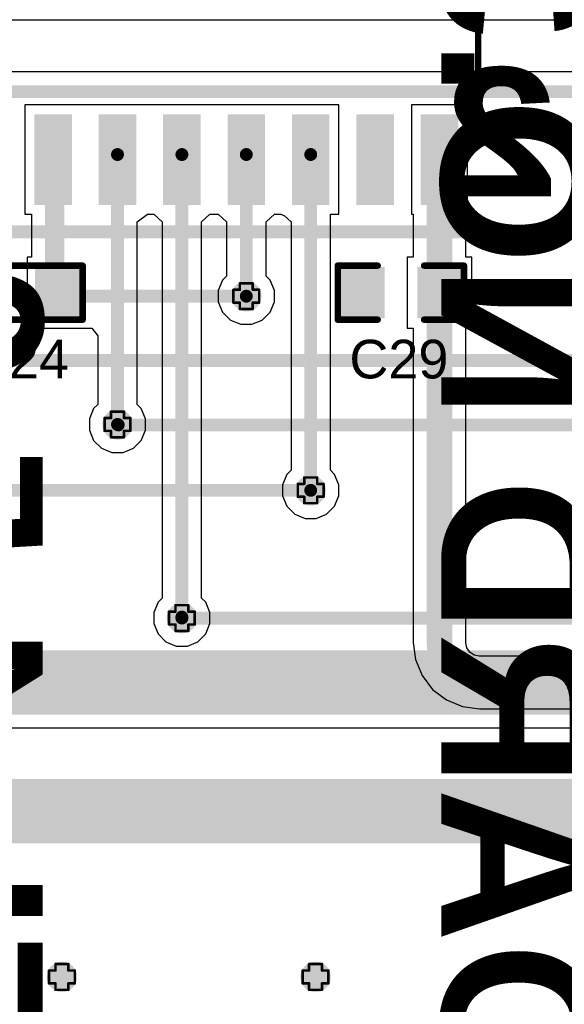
# Model space of a CAD drawing. Header units: inches. Extents: x -0.1 to 10.2, y 0 to 6.5.
# Tile 43 of 95: x 2.7 to 3.1, y 2.1 to 2.8. Entities that reach past the tile are written whole.
import ezdxf

# ---------------------------------------------------------------- set-up
doc = ezdxf.new("R2010")
doc.units = ezdxf.units.IN
doc.header["$MEASUREMENT"] = 0
for name, color, linetype in [('Bottom Layer', 5, 'Continuous'), ('Bottom Overlay', 54, 'Continuous'), ('Drill Drawing', 1, 'Continuous'), ('Top Layer', 1, 'Continuous'), ('Top Overlay', 2, 'Continuous'), ('Top Paste', 8, 'Continuous'), ('Top Solder', 216, 'Continuous'), ('Via Holes', 16, 'Continuous')]:
    doc.layers.add(name, color=color, linetype=linetype)
doc.styles.add('Arial', font='txt', dxfattribs={"height": 0.2})
doc.styles.add('Arial Black_Bold', font='txt', dxfattribs={"height": 0.2})
doc.styles.add('Arial_Bold', font='txt', dxfattribs={"height": 0.2})

# ---------------------------------------------------------------- blocks, each defined once
blk = doc.blocks.new('SOIC_16_300____11')
at = {"layer": 'Top Layer'}
for points in [[(-0.22441, 0.18681), (-0.15945, 0.18681), (-0.15945, 0.16319), (-0.22441, 0.16319)], [(0.15945, 0.18681), (0.22441, 0.18681), (0.22441, 0.16319), (0.15945, 0.16319)], [(-0.22441, 0.13681), (-0.15945, 0.13681), (-0.15945, 0.11319), (-0.22441, 0.11319)], [(0.15945, 0.13681), (0.22441, 0.13681), (0.22441, 0.11319), (0.15945, 0.11319)], [(-0.22441, 0.08681), (-0.15945, 0.08681), (-0.15945, 0.06319), (-0.22441, 0.06319)], [(0.15945, 0.08681), (0.22441, 0.08681), (0.22441, 0.06319), (0.15945, 0.06319)], [(-0.22441, 0.03681), (-0.15945, 0.03681), (-0.15945, 0.01319), (-0.22441, 0.01319)], [(0.15945, 0.03681), (0.22441, 0.03681), (0.22441, 0.01319), (0.15945, 0.01319)], [(-0.22441, -0.01319), (-0.15945, -0.01319), (-0.15945, -0.03681), (-0.22441, -0.03681)], [(0.15945, -0.01319), (0.22441, -0.01319), (0.22441, -0.03681), (0.15945, -0.03681)], [(-0.22441, -0.06319), (-0.15945, -0.06319), (-0.15945, -0.08681), (-0.22441, -0.08681)], [(0.15945, -0.06319), (0.22441, -0.06319), (0.22441, -0.08681), (0.15945, -0.08681)], [(-0.22441, -0.11319), (-0.15945, -0.11319), (-0.15945, -0.13681), (-0.22441, -0.13681)], [(0.15945, -0.11319), (0.22441, -0.11319), (0.22441, -0.13681), (0.15945, -0.13681)], [(-0.22441, -0.16319), (-0.15945, -0.16319), (-0.15945, -0.18681), (-0.22441, -0.18681)], [(0.15945, -0.16319), (0.22441, -0.16319), (0.22441, -0.18681), (0.15945, -0.18681)]]:
    blk.add_hatch(color=1, dxfattribs=at).paths.add_polyline_path(points)
at = {"layer": 'Top Overlay'}
blk.add_hatch(color=2, dxfattribs=at).paths.add_polyline_path([(-0.156, 0.16201), (-0.142, 0.16201), (-0.142, 0.18801), (-0.156, 0.18801)])
at = {"layer": 'Top Paste'}
for points in [[(-0.22441, 0.18681), (-0.15945, 0.18681), (-0.15945, 0.16319), (-0.22441, 0.16319)], [(0.15945, 0.18681), (0.22441, 0.18681), (0.22441, 0.16319), (0.15945, 0.16319)], [(-0.22441, 0.13681), (-0.15945, 0.13681), (-0.15945, 0.11319), (-0.22441, 0.11319)], [(0.15945, 0.13681), (0.22441, 0.13681), (0.22441, 0.11319), (0.15945, 0.11319)], [(-0.22441, 0.08681), (-0.15945, 0.08681), (-0.15945, 0.06319), (-0.22441, 0.06319)], [(0.15945, 0.08681), (0.22441, 0.08681), (0.22441, 0.06319), (0.15945, 0.06319)], [(-0.22441, 0.03681), (-0.15945, 0.03681), (-0.15945, 0.01319), (-0.22441, 0.01319)], [(0.15945, 0.03681), (0.22441, 0.03681), (0.22441, 0.01319), (0.15945, 0.01319)], [(-0.22441, -0.01319), (-0.15945, -0.01319), (-0.15945, -0.03681), (-0.22441, -0.03681)], [(0.15945, -0.01319), (0.22441, -0.01319), (0.22441, -0.03681), (0.15945, -0.03681)], [(-0.22441, -0.06319), (-0.15945, -0.06319), (-0.15945, -0.08681), (-0.22441, -0.08681)], [(0.15945, -0.06319), (0.22441, -0.06319), (0.22441, -0.08681), (0.15945, -0.08681)], [(-0.22441, -0.11319), (-0.15945, -0.11319), (-0.15945, -0.13681), (-0.22441, -0.13681)], [(0.15945, -0.11319), (0.22441, -0.11319), (0.22441, -0.13681), (0.15945, -0.13681)], [(-0.22441, -0.16319), (-0.15945, -0.16319), (-0.15945, -0.18681), (-0.22441, -0.18681)], [(0.15945, -0.16319), (0.22441, -0.16319), (0.22441, -0.18681), (0.15945, -0.18681)]]:
    blk.add_hatch(color=8, dxfattribs=at).paths.add_polyline_path(points)
at = {"layer": 'Top Solder'}
for points in [[(-0.22717, 0.18957), (-0.15669, 0.18957), (-0.15669, 0.16043), (-0.22717, 0.16043)], [(0.15669, 0.18957), (0.22717, 0.18957), (0.22717, 0.16043), (0.15669, 0.16043)], [(-0.22717, 0.13957), (-0.15669, 0.13957), (-0.15669, 0.11043), (-0.22717, 0.11043)], [(0.15669, 0.13957), (0.22717, 0.13957), (0.22717, 0.11043), (0.15669, 0.11043)], [(-0.22717, 0.08957), (-0.15669, 0.08957), (-0.15669, 0.06043), (-0.22717, 0.06043)], [(0.15669, 0.08957), (0.22717, 0.08957), (0.22717, 0.06043), (0.15669, 0.06043)], [(-0.22717, 0.03957), (-0.15669, 0.03957), (-0.15669, 0.01043), (-0.22717, 0.01043)], [(0.15669, 0.03957), (0.22717, 0.03957), (0.22717, 0.01043), (0.15669, 0.01043)], [(-0.22717, -0.01043), (-0.15669, -0.01043), (-0.15669, -0.03957), (-0.22717, -0.03957)], [(0.15669, -0.01043), (0.22717, -0.01043), (0.22717, -0.03957), (0.15669, -0.03957)], [(-0.22717, -0.06043), (-0.15669, -0.06043), (-0.15669, -0.08957), (-0.22717, -0.08957)], [(0.15669, -0.06043), (0.22717, -0.06043), (0.22717, -0.08957), (0.15669, -0.08957)], [(-0.22717, -0.11043), (-0.15669, -0.11043), (-0.15669, -0.13957), (-0.22717, -0.13957)], [(0.15669, -0.11043), (0.22717, -0.11043), (0.22717, -0.13957), (0.15669, -0.13957)], [(-0.22717, -0.16043), (-0.15669, -0.16043), (-0.15669, -0.18957), (-0.22717, -0.18957)], [(0.15669, -0.16043), (0.22717, -0.16043), (0.22717, -0.18957), (0.15669, -0.18957)]]:
    blk.add_hatch(color=216, dxfattribs=at).paths.add_polyline_path(points)
at = {"layer": 'Top Overlay', "const_width": 0.00787}
for points in [[(-0.2363, 0.171), (-0.2363, 0.181)], [(-0.2313, 0.176), (-0.2363, 0.181)], [(-0.2363, 0.171), (-0.2313, 0.176)]]:
    blk.add_lwpolyline(points, dxfattribs=at)
at = {"layer": 'Top Overlay', "const_width": 0.00394}
for points in [[(-0.23827, 0.181, 1), (-0.23433, 0.181, 1)], [(-0.23827, 0.181, 1), (-0.23433, 0.181, 1)], [(-0.23327, 0.176, 1), (-0.22933, 0.176, 1)], [(-0.23327, 0.176, 1), (-0.22933, 0.176, 1)], [(-0.23827, 0.171, 1), (-0.23433, 0.171, 1)], [(-0.23827, 0.171, 1), (-0.23433, 0.171, 1)]]:
    blk.add_lwpolyline(points, format="xyb", close=True, dxfattribs=at)
blk = doc.blocks.new('R___0603_23')
at = {"layer": 'Top Layer'}
for points in [[(-0.015, 0.0175), (-0.015, -0.0175), (-0.045, -0.0175), (-0.045, 0.0175)], [(0.045, 0.0175), (0.045, -0.0175), (0.015, -0.0175), (0.015, 0.0175)]]:
    blk.add_hatch(color=1, dxfattribs=at).paths.add_polyline_path(points)
at = {"layer": 'Top Paste'}
for points in [[(-0.015, 0.0175), (-0.015, -0.0175), (-0.045, -0.0175), (-0.045, 0.0175)], [(0.045, 0.0175), (0.045, -0.0175), (0.015, -0.0175), (0.015, 0.0175)]]:
    blk.add_hatch(color=8, dxfattribs=at).paths.add_polyline_path(points)
at = {"layer": 'Top Solder'}
for points in [[(-0.011, 0.0215), (-0.011, -0.0215), (-0.049, -0.0215), (-0.049, 0.0215)], [(0.049, 0.0215), (0.049, -0.0215), (0.011, -0.0215), (0.011, 0.0215)]]:
    blk.add_hatch(color=216, dxfattribs=at).paths.add_polyline_path(points)
at = {"layer": 'Top Overlay', "const_width": 0.005}
for points in [[(-0.048, -0.021), (-0.048, 0.021)], [(-0.048, 0.021), (0.048, 0.021)], [(0.048, -0.021), (0.048, 0.021)], [(-0.048, -0.021), (0.048, -0.021)]]:
    blk.add_lwpolyline(points, dxfattribs=at)
at = {"layer": 'Top Overlay', "const_width": 0.0025}
for points in [[(-0.04925, 0.021, 1), (-0.04675, 0.021, 1)], [(-0.04925, 0.021, 1), (-0.04675, 0.021, 1)], [(0.04675, 0.021, 1), (0.04925, 0.021, 1)], [(0.04675, 0.021, 1), (0.04925, 0.021, 1)], [(-0.04925, -0.021, 1), (-0.04675, -0.021, 1)], [(-0.04925, -0.021, 1), (-0.04675, -0.021, 1)], [(0.04675, -0.021, 1), (0.04925, -0.021, 1)], [(0.04675, -0.021, 1), (0.04925, -0.021, 1)]]:
    blk.add_lwpolyline(points, format="xyb", close=True, dxfattribs=at)
blk = doc.blocks.new('C___0603_71')
at = {"layer": 'Top Layer'}
for points in [[(-0.015, 0.0175), (-0.015, -0.0175), (-0.045, -0.0175), (-0.045, 0.0175)], [(0.045, 0.0175), (0.045, -0.0175), (0.015, -0.0175), (0.015, 0.0175)]]:
    blk.add_hatch(color=1, dxfattribs=at).paths.add_polyline_path(points)
at = {"layer": 'Top Paste'}
for points in [[(-0.015, 0.0175), (-0.015, -0.0175), (-0.045, -0.0175), (-0.045, 0.0175)], [(0.045, 0.0175), (0.045, -0.0175), (0.015, -0.0175), (0.015, 0.0175)]]:
    blk.add_hatch(color=8, dxfattribs=at).paths.add_polyline_path(points)
at = {"layer": 'Top Solder'}
for points in [[(-0.01264, 0.01986), (-0.01264, -0.01986), (-0.04736, -0.01986), (-0.04736, 0.01986)], [(0.04736, 0.01986), (0.04736, -0.01986), (0.01264, -0.01986), (0.01264, 0.01986)]]:
    blk.add_hatch(color=216, dxfattribs=at).paths.add_polyline_path(points)
at = {"layer": 'Top Overlay', "const_width": 0.005}
for points in [[(-0.049, -0.021), (-0.049, 0.021)], [(-0.049, 0.021), (-0.018, 0.021)], [(0.018, 0.021), (0.049, 0.021)], [(0.049, -0.021), (0.049, 0.021)], [(-0.049, -0.021), (-0.018, -0.021)], [(0.018, -0.021), (0.049, -0.021)]]:
    blk.add_lwpolyline(points, dxfattribs=at)
at = {"layer": 'Top Overlay', "const_width": 0.0025}
for points in [[(-0.05025, 0.021, 1), (-0.04775, 0.021, 1)], [(-0.05025, 0.021, 1), (-0.04775, 0.021, 1)], [(-0.01925, 0.021, 1), (-0.01675, 0.021, 1)], [(0.01675, 0.021, 1), (0.01925, 0.021, 1)], [(0.04775, 0.021, 1), (0.05025, 0.021, 1)], [(0.04775, 0.021, 1), (0.05025, 0.021, 1)], [(-0.05025, -0.021, 1), (-0.04775, -0.021, 1)], [(-0.05025, -0.021, 1), (-0.04775, -0.021, 1)], [(-0.01925, -0.021, 1), (-0.01675, -0.021, 1)], [(0.01675, -0.021, 1), (0.01925, -0.021, 1)], [(0.04775, -0.021, 1), (0.05025, -0.021, 1)], [(0.04775, -0.021, 1), (0.05025, -0.021, 1)]]:
    blk.add_lwpolyline(points, format="xyb", close=True, dxfattribs=at)

msp = doc.modelspace()

# ---------------------------------------------------------------- hatches: boundary and pattern name
at = {"layer": 'Bottom Layer'}
h = msp.add_hatch(color=5, dxfattribs=at)
edge = h.paths.add_edge_path()
edge.add_arc((2.85965, 2.61535), 0.01181, 0, 360)
h = msp.add_hatch(color=5, dxfattribs=at)
edge = h.paths.add_edge_path()
edge.add_arc((2.75965, 2.51575), 0.01181, 0, 360)
h = msp.add_hatch(color=5, dxfattribs=at)
edge = h.paths.add_edge_path()
edge.add_arc((2.90965, 2.46457), 0.01181, 0, 360)
h = msp.add_hatch(color=5, dxfattribs=at)
edge = h.paths.add_edge_path()
edge.add_arc((2.80965, 2.36535), 0.01181, 0, 360)
h = msp.add_hatch(color=5, dxfattribs=at)
edge = h.paths.add_edge_path()
edge.add_arc((2.71654, 2.08661), 0.01181, 0, 360)
h = msp.add_hatch(color=5, dxfattribs=at)
edge = h.paths.add_edge_path()
edge.add_arc((2.91339, 2.08661), 0.01181, 0, 360)
at = {"layer": 'Top Layer'}
h = msp.add_hatch(color=1, dxfattribs=at)
edge = h.paths.add_edge_path()
edge.add_arc((2.85965, 2.61535), 0.01181, 0, 360)
h = msp.add_hatch(color=1, dxfattribs=at)
edge = h.paths.add_edge_path()
edge.add_arc((2.75965, 2.51575), 0.01181, 0, 360)
h = msp.add_hatch(color=1, dxfattribs=at)
edge = h.paths.add_edge_path()
edge.add_arc((2.90965, 2.46457), 0.01181, 0, 360)
h = msp.add_hatch(color=1, dxfattribs=at)
edge = h.paths.add_edge_path()
edge.add_arc((2.80965, 2.36535), 0.01181, 0, 360)
h = msp.add_hatch(color=1, dxfattribs=at)
edge = h.paths.add_edge_path()
edge.add_arc((2.71654, 2.08661), 0.01181, 0, 360)
h = msp.add_hatch(color=1, dxfattribs=at)
edge = h.paths.add_edge_path()
edge.add_arc((2.91339, 2.08661), 0.01181, 0, 360)
at = {"layer": 'Via Holes'}
h = msp.add_hatch(color=7, dxfattribs=at)
edge = h.paths.add_edge_path()
edge.add_arc((2.85965, 2.61535), 0.00591, 0, 360)
h = msp.add_hatch(color=7, dxfattribs=at)
edge = h.paths.add_edge_path()
edge.add_arc((2.75965, 2.51575), 0.00591, 0, 360)
h = msp.add_hatch(color=7, dxfattribs=at)
edge = h.paths.add_edge_path()
edge.add_arc((2.90965, 2.46457), 0.00591, 0, 360)
h = msp.add_hatch(color=7, dxfattribs=at)
edge = h.paths.add_edge_path()
edge.add_arc((2.80965, 2.36535), 0.00591, 0, 360)
h = msp.add_hatch(color=7, dxfattribs=at)
edge = h.paths.add_edge_path()
edge.add_arc((2.71654, 2.08661), 0.00591, 0, 360)
h = msp.add_hatch(color=7, dxfattribs=at)
edge = h.paths.add_edge_path()
edge.add_arc((2.91339, 2.08661), 0.00591, 0, 360)

# ---------------------------------------------------------------- linework, layer by layer
at = {"layer": 'Bottom Layer'}
for p, q in [((0.01529, 2.83), (4.42345, 2.83)), ((3.18871, 2.7895), (2.39923, 2.7895)), ((2.44863, 2.28005), (3.23562, 2.28005))]:
    msp.add_line(p, q, dxfattribs=at)
for points, const_width in [([(2.39923, 2.77421), (3.18871, 2.77421)], 0.01), ([(2.48149, 2.66535), (3.30276, 2.66535)], 0.01), ([(2.41968, 2.61535), (2.85965, 2.61535)], 0.01), ([(2.38149, 2.56535), (3.20276, 2.56535)], 0.01), ([(2.75984, 2.51575), (2.76024, 2.51535)], 0.01), ([(2.76024, 2.51535), (3.26457, 2.51535)], 0.01), ([(2.51968, 2.46457), (2.90965, 2.46457)], 0.01), ([(2.80965, 2.36535), (3.40479, 2.36535)], 0.01), ([(2.41968, 2.31535), (3.26457, 2.31535)], 0.05), ([(2.41968, 2.21535), (3.26457, 2.21535)], 0.05)]:
    msp.add_lwpolyline(points, dxfattribs=dict(at, const_width=const_width))
at = {"layer": 'Bottom Layer', "const_width": 0.005}
for points in [[(2.85715, 2.61535, 1), (2.86215, 2.61535, 1)], [(2.75734, 2.51575, 1), (2.76234, 2.51575, 1)], [(2.75774, 2.51535, 1), (2.76274, 2.51535, 1)], [(2.75774, 2.51535, 1), (2.76274, 2.51535, 1)], [(2.90715, 2.46457, 1), (2.91215, 2.46457, 1)], [(2.80715, 2.36535, 1), (2.81215, 2.36535, 1)]]:
    msp.add_lwpolyline(points, format="xyb", close=True, dxfattribs=at)
at = {"layer": 'Drill Drawing', "const_width": 0.002}
for points in [[(2.85465, 2.62035), (2.85465, 2.62535)], [(2.85465, 2.62535), (2.86465, 2.62535)], [(2.86465, 2.62035), (2.86465, 2.62535)], [(2.84965, 2.61035), (2.84965, 2.62035)], [(2.84965, 2.62035), (2.85465, 2.62035)], [(2.86465, 2.62035), (2.86965, 2.62035)], [(2.86965, 2.61035), (2.86965, 2.62035)], [(2.84965, 2.61035), (2.85465, 2.61035)], [(2.85465, 2.60535), (2.85465, 2.61035)], [(2.86465, 2.61035), (2.86965, 2.61035)], [(2.86465, 2.60535), (2.86465, 2.61035)], [(2.85465, 2.60535), (2.86465, 2.60535)], [(2.75465, 2.52075), (2.75465, 2.52575)], [(2.75465, 2.52575), (2.76465, 2.52575)], [(2.76465, 2.52075), (2.76465, 2.52575)], [(2.74965, 2.51075), (2.74965, 2.52075)], [(2.74965, 2.52075), (2.75465, 2.52075)], [(2.76465, 2.52075), (2.76965, 2.52075)], [(2.76965, 2.51075), (2.76965, 2.52075)], [(2.74965, 2.51075), (2.75465, 2.51075)], [(2.75465, 2.50575), (2.75465, 2.51075)], [(2.76465, 2.51075), (2.76965, 2.51075)], [(2.76465, 2.50575), (2.76465, 2.51075)], [(2.75465, 2.50575), (2.76465, 2.50575)], [(2.89965, 2.45957), (2.89965, 2.46957)], [(2.89965, 2.46957), (2.90465, 2.46957)], [(2.90465, 2.46957), (2.90465, 2.47457)], [(2.90465, 2.47457), (2.91465, 2.47457)], [(2.91465, 2.46957), (2.91465, 2.47457)], [(2.91465, 2.46957), (2.91965, 2.46957)], [(2.91965, 2.45957), (2.91965, 2.46957)], [(2.89965, 2.45957), (2.90465, 2.45957)], [(2.90465, 2.45457), (2.90465, 2.45957)], [(2.90465, 2.45457), (2.91465, 2.45457)], [(2.91465, 2.45957), (2.91965, 2.45957)], [(2.91465, 2.45457), (2.91465, 2.45957)], [(2.79965, 2.36035), (2.79965, 2.37035)], [(2.79965, 2.37035), (2.80465, 2.37035)], [(2.80465, 2.37035), (2.80465, 2.37535)], [(2.80465, 2.37535), (2.81465, 2.37535)], [(2.81465, 2.37035), (2.81465, 2.37535)], [(2.81465, 2.37035), (2.81965, 2.37035)], [(2.81965, 2.36035), (2.81965, 2.37035)], [(2.79965, 2.36035), (2.80465, 2.36035)], [(2.80465, 2.35535), (2.80465, 2.36035)], [(2.80465, 2.35535), (2.81465, 2.35535)], [(2.81465, 2.36035), (2.81965, 2.36035)], [(2.81465, 2.35535), (2.81465, 2.36035)], [(2.71154, 2.09161), (2.71154, 2.09661)], [(2.71154, 2.09661), (2.72154, 2.09661)], [(2.72154, 2.09161), (2.72154, 2.09661)], [(2.90839, 2.09161), (2.90839, 2.09661)], [(2.90839, 2.09661), (2.91839, 2.09661)], [(2.91839, 2.09161), (2.91839, 2.09661)], [(2.70654, 2.08161), (2.70654, 2.09161)], [(2.70654, 2.09161), (2.71154, 2.09161)], [(2.72154, 2.09161), (2.72654, 2.09161)], [(2.72654, 2.08161), (2.72654, 2.09161)], [(2.90339, 2.08161), (2.90339, 2.09161)], [(2.90339, 2.09161), (2.90839, 2.09161)], [(2.91839, 2.09161), (2.92339, 2.09161)], [(2.92339, 2.08161), (2.92339, 2.09161)], [(2.70654, 2.08161), (2.71154, 2.08161)], [(2.71154, 2.07661), (2.71154, 2.08161)], [(2.72154, 2.08161), (2.72654, 2.08161)], [(2.72154, 2.07661), (2.72154, 2.08161)], [(2.90339, 2.08161), (2.90839, 2.08161)], [(2.90839, 2.07661), (2.90839, 2.08161)], [(2.91839, 2.08161), (2.92339, 2.08161)], [(2.91839, 2.07661), (2.91839, 2.08161)], [(2.71154, 2.07661), (2.72154, 2.07661)], [(2.90839, 2.07661), (2.91839, 2.07661)]]:
    msp.add_lwpolyline(points, dxfattribs=at)
at = {"layer": 'Drill Drawing', "const_width": 0.001}
for points in [[(2.85415, 2.62535, 1), (2.85515, 2.62535, 1)], [(2.85415, 2.62535, 1), (2.85515, 2.62535, 1)], [(2.86415, 2.62535, 1), (2.86515, 2.62535, 1)], [(2.86415, 2.62535, 1), (2.86515, 2.62535, 1)], [(2.84915, 2.62035, 1), (2.85015, 2.62035, 1)], [(2.84915, 2.62035, 1), (2.85015, 2.62035, 1)], [(2.85415, 2.62035, 1), (2.85515, 2.62035, 1)], [(2.85415, 2.62035, 1), (2.85515, 2.62035, 1)], [(2.86415, 2.62035, 1), (2.86515, 2.62035, 1)], [(2.86415, 2.62035, 1), (2.86515, 2.62035, 1)], [(2.86915, 2.62035, 1), (2.87015, 2.62035, 1)], [(2.86915, 2.62035, 1), (2.87015, 2.62035, 1)], [(2.84915, 2.61035, 1), (2.85015, 2.61035, 1)], [(2.84915, 2.61035, 1), (2.85015, 2.61035, 1)], [(2.85415, 2.61035, 1), (2.85515, 2.61035, 1)], [(2.85415, 2.61035, 1), (2.85515, 2.61035, 1)], [(2.86415, 2.61035, 1), (2.86515, 2.61035, 1)], [(2.86415, 2.61035, 1), (2.86515, 2.61035, 1)], [(2.86915, 2.61035, 1), (2.87015, 2.61035, 1)], [(2.86915, 2.61035, 1), (2.87015, 2.61035, 1)], [(2.85415, 2.60535, 1), (2.85515, 2.60535, 1)], [(2.85415, 2.60535, 1), (2.85515, 2.60535, 1)], [(2.86415, 2.60535, 1), (2.86515, 2.60535, 1)], [(2.86415, 2.60535, 1), (2.86515, 2.60535, 1)], [(2.75415, 2.52575, 1), (2.75515, 2.52575, 1)], [(2.75415, 2.52575, 1), (2.75515, 2.52575, 1)], [(2.76415, 2.52575, 1), (2.76515, 2.52575, 1)], [(2.76415, 2.52575, 1), (2.76515, 2.52575, 1)], [(2.74915, 2.52075, 1), (2.75015, 2.52075, 1)], [(2.74915, 2.52075, 1), (2.75015, 2.52075, 1)], [(2.75415, 2.52075, 1), (2.75515, 2.52075, 1)], [(2.75415, 2.52075, 1), (2.75515, 2.52075, 1)], [(2.76415, 2.52075, 1), (2.76515, 2.52075, 1)], [(2.76415, 2.52075, 1), (2.76515, 2.52075, 1)], [(2.76915, 2.52075, 1), (2.77015, 2.52075, 1)], [(2.76915, 2.52075, 1), (2.77015, 2.52075, 1)], [(2.74915, 2.51075, 1), (2.75015, 2.51075, 1)], [(2.74915, 2.51075, 1), (2.75015, 2.51075, 1)], [(2.75415, 2.51075, 1), (2.75515, 2.51075, 1)], [(2.75415, 2.51075, 1), (2.75515, 2.51075, 1)], [(2.76415, 2.51075, 1), (2.76515, 2.51075, 1)], [(2.76415, 2.51075, 1), (2.76515, 2.51075, 1)], [(2.76915, 2.51075, 1), (2.77015, 2.51075, 1)], [(2.76915, 2.51075, 1), (2.77015, 2.51075, 1)], [(2.75415, 2.50575, 1), (2.75515, 2.50575, 1)], [(2.75415, 2.50575, 1), (2.75515, 2.50575, 1)], [(2.76415, 2.50575, 1), (2.76515, 2.50575, 1)], [(2.76415, 2.50575, 1), (2.76515, 2.50575, 1)], [(2.89915, 2.46957, 1), (2.90015, 2.46957, 1)], [(2.89915, 2.46957, 1), (2.90015, 2.46957, 1)], [(2.90415, 2.47457, 1), (2.90515, 2.47457, 1)], [(2.90415, 2.47457, 1), (2.90515, 2.47457, 1)], [(2.90415, 2.46957, 1), (2.90515, 2.46957, 1)], [(2.90415, 2.46957, 1), (2.90515, 2.46957, 1)], [(2.91415, 2.47457, 1), (2.91515, 2.47457, 1)], [(2.91415, 2.47457, 1), (2.91515, 2.47457, 1)], [(2.91415, 2.46957, 1), (2.91515, 2.46957, 1)], [(2.91415, 2.46957, 1), (2.91515, 2.46957, 1)], [(2.91915, 2.46957, 1), (2.92015, 2.46957, 1)], [(2.91915, 2.46957, 1), (2.92015, 2.46957, 1)], [(2.89915, 2.45957, 1), (2.90015, 2.45957, 1)], [(2.89915, 2.45957, 1), (2.90015, 2.45957, 1)], [(2.90415, 2.45957, 1), (2.90515, 2.45957, 1)], [(2.90415, 2.45957, 1), (2.90515, 2.45957, 1)], [(2.90415, 2.45457, 1), (2.90515, 2.45457, 1)], [(2.90415, 2.45457, 1), (2.90515, 2.45457, 1)], [(2.91415, 2.45957, 1), (2.91515, 2.45957, 1)], [(2.91415, 2.45957, 1), (2.91515, 2.45957, 1)], [(2.91415, 2.45457, 1), (2.91515, 2.45457, 1)], [(2.91415, 2.45457, 1), (2.91515, 2.45457, 1)], [(2.91915, 2.45957, 1), (2.92015, 2.45957, 1)], [(2.91915, 2.45957, 1), (2.92015, 2.45957, 1)], [(2.79915, 2.37035, 1), (2.80015, 2.37035, 1)], [(2.79915, 2.37035, 1), (2.80015, 2.37035, 1)], [(2.80415, 2.37535, 1), (2.80515, 2.37535, 1)], [(2.80415, 2.37535, 1), (2.80515, 2.37535, 1)], [(2.80415, 2.37035, 1), (2.80515, 2.37035, 1)], [(2.80415, 2.37035, 1), (2.80515, 2.37035, 1)], [(2.81415, 2.37535, 1), (2.81515, 2.37535, 1)], [(2.81415, 2.37535, 1), (2.81515, 2.37535, 1)], [(2.81415, 2.37035, 1), (2.81515, 2.37035, 1)], [(2.81415, 2.37035, 1), (2.81515, 2.37035, 1)], [(2.81915, 2.37035, 1), (2.82015, 2.37035, 1)], [(2.81915, 2.37035, 1), (2.82015, 2.37035, 1)], [(2.79915, 2.36035, 1), (2.80015, 2.36035, 1)], [(2.79915, 2.36035, 1), (2.80015, 2.36035, 1)], [(2.80415, 2.36035, 1), (2.80515, 2.36035, 1)], [(2.80415, 2.36035, 1), (2.80515, 2.36035, 1)], [(2.80415, 2.35535, 1), (2.80515, 2.35535, 1)], [(2.80415, 2.35535, 1), (2.80515, 2.35535, 1)], [(2.81415, 2.36035, 1), (2.81515, 2.36035, 1)], [(2.81415, 2.36035, 1), (2.81515, 2.36035, 1)], [(2.81415, 2.35535, 1), (2.81515, 2.35535, 1)], [(2.81415, 2.35535, 1), (2.81515, 2.35535, 1)], [(2.81915, 2.36035, 1), (2.82015, 2.36035, 1)], [(2.81915, 2.36035, 1), (2.82015, 2.36035, 1)], [(2.71104, 2.09661, 1), (2.71204, 2.09661, 1)], [(2.71104, 2.09661, 1), (2.71204, 2.09661, 1)], [(2.72104, 2.09661, 1), (2.72204, 2.09661, 1)], [(2.72104, 2.09661, 1), (2.72204, 2.09661, 1)], [(2.90789, 2.09661, 1), (2.90889, 2.09661, 1)], [(2.90789, 2.09661, 1), (2.90889, 2.09661, 1)], [(2.91789, 2.09661, 1), (2.91889, 2.09661, 1)], [(2.91789, 2.09661, 1), (2.91889, 2.09661, 1)], [(2.70604, 2.09161, 1), (2.70704, 2.09161, 1)], [(2.70604, 2.09161, 1), (2.70704, 2.09161, 1)], [(2.71104, 2.09161, 1), (2.71204, 2.09161, 1)], [(2.71104, 2.09161, 1), (2.71204, 2.09161, 1)], [(2.72104, 2.09161, 1), (2.72204, 2.09161, 1)], [(2.72104, 2.09161, 1), (2.72204, 2.09161, 1)], [(2.72604, 2.09161, 1), (2.72704, 2.09161, 1)], [(2.72604, 2.09161, 1), (2.72704, 2.09161, 1)], [(2.90289, 2.09161, 1), (2.90389, 2.09161, 1)], [(2.90289, 2.09161, 1), (2.90389, 2.09161, 1)], [(2.90789, 2.09161, 1), (2.90889, 2.09161, 1)], [(2.90789, 2.09161, 1), (2.90889, 2.09161, 1)], [(2.91789, 2.09161, 1), (2.91889, 2.09161, 1)], [(2.91789, 2.09161, 1), (2.91889, 2.09161, 1)], [(2.92289, 2.09161, 1), (2.92389, 2.09161, 1)], [(2.92289, 2.09161, 1), (2.92389, 2.09161, 1)], [(2.70604, 2.08161, 1), (2.70704, 2.08161, 1)], [(2.70604, 2.08161, 1), (2.70704, 2.08161, 1)], [(2.71104, 2.08161, 1), (2.71204, 2.08161, 1)], [(2.71104, 2.08161, 1), (2.71204, 2.08161, 1)], [(2.72104, 2.08161, 1), (2.72204, 2.08161, 1)], [(2.72104, 2.08161, 1), (2.72204, 2.08161, 1)], [(2.72604, 2.08161, 1), (2.72704, 2.08161, 1)], [(2.72604, 2.08161, 1), (2.72704, 2.08161, 1)], [(2.90289, 2.08161, 1), (2.90389, 2.08161, 1)], [(2.90289, 2.08161, 1), (2.90389, 2.08161, 1)], [(2.90789, 2.08161, 1), (2.90889, 2.08161, 1)], [(2.90789, 2.08161, 1), (2.90889, 2.08161, 1)], [(2.91789, 2.08161, 1), (2.91889, 2.08161, 1)], [(2.91789, 2.08161, 1), (2.91889, 2.08161, 1)], [(2.92289, 2.08161, 1), (2.92389, 2.08161, 1)], [(2.92289, 2.08161, 1), (2.92389, 2.08161, 1)], [(2.71104, 2.07661, 1), (2.71204, 2.07661, 1)], [(2.71104, 2.07661, 1), (2.71204, 2.07661, 1)], [(2.72104, 2.07661, 1), (2.72204, 2.07661, 1)], [(2.72104, 2.07661, 1), (2.72204, 2.07661, 1)], [(2.90789, 2.07661, 1), (2.90889, 2.07661, 1)], [(2.90789, 2.07661, 1), (2.90889, 2.07661, 1)], [(2.91789, 2.07661, 1), (2.91889, 2.07661, 1)], [(2.91789, 2.07661, 1), (2.91889, 2.07661, 1)]]:
    msp.add_lwpolyline(points, format="xyb", close=True, dxfattribs=at)
at = {"layer": 'Top Layer'}
for p, q in [((0.255, 2.83), (4.42532, 2.83)), ((2.72983, 2.76394), (2.68783, 2.76394)), ((2.68783, 2.76394), (2.68783, 2.67898)), ((2.73146, 2.76394), (2.72983, 2.76394)), ((2.73783, 2.76394), (2.73146, 2.76394)), ((2.73946, 2.76394), (2.73783, 2.76394)), ((2.77983, 2.76394), (2.73946, 2.76394)), ((2.78146, 2.76394), (2.77983, 2.76394)), ((2.78946, 2.76394), (2.78146, 2.76394)), ((2.82983, 2.76394), (2.78946, 2.76394)), ((2.83146, 2.76394), (2.82983, 2.76394)), ((2.83783, 2.76394), (2.83146, 2.76394)), ((2.83946, 2.76394), (2.83783, 2.76394)), ((2.87983, 2.76394), (2.83946, 2.76394)), ((2.88146, 2.76394), (2.87983, 2.76394)), ((2.88783, 2.76394), (2.88146, 2.76394)), ((2.88946, 2.76394), (2.88783, 2.76394)), ((2.93146, 2.76394), (2.88946, 2.76394)), ((2.93146, 2.67898), (2.93146, 2.76394)), ((3.03146, 2.76394), (2.98783, 2.76394)), ((2.98783, 2.76394), (2.98783, 2.67898)), ((3.03146, 2.67898), (3.03146, 2.76394)), ((2.68783, 2.67898), (2.69301, 2.67898)), ((2.69301, 2.67898), (2.69301, 2.64561)), ((2.77494, 2.673), (2.78294, 2.67898)), ((2.78294, 2.67898), (2.78783, 2.67898)), ((2.78783, 2.67898), (2.79435, 2.673)), ((2.82494, 2.673), (2.83146, 2.67898)), ((2.83146, 2.67898), (2.83783, 2.67898)), ((2.83783, 2.67898), (2.84435, 2.673)), ((2.87494, 2.673), (2.88146, 2.67898)), ((2.88146, 2.67898), (2.88635, 2.67898)), ((2.88635, 2.67898), (2.88925, 2.67768)), ((2.88925, 2.67768), (2.89435, 2.673)), ((2.92494, 2.48012), (2.92494, 2.67898)), ((2.92494, 2.67898), (2.93146, 2.67898)), ((2.98783, 2.67898), (2.98925, 2.67898)), ((2.98925, 2.67898), (2.98925, 2.64561)), ((3.03004, 2.64561), (3.03004, 2.67898)), ((3.03004, 2.67898), (3.03146, 2.67898)), ((2.77494, 2.5313), (2.77494, 2.673)), ((2.79435, 2.673), (2.79435, 2.38091)), ((2.82494, 2.38091), (2.82494, 2.673)), ((2.84435, 2.673), (2.84435, 2.63091)), ((2.87494, 2.63091), (2.87494, 2.673)), ((2.89435, 2.673), (2.89435, 2.48012)), ((2.69301, 2.64561), (2.68965, 2.64561)), ((2.68965, 2.64561), (2.68965, 2.59061)), ((2.98925, 2.64561), (2.98465, 2.64561)), ((2.98465, 2.64561), (2.98465, 2.59061)), ((3.03465, 2.64561), (3.03004, 2.64561)), ((3.03465, 2.62008), (3.03465, 2.64561)), ((2.84435, 2.63091), (2.84115, 2.62771)), ((2.87814, 2.62771), (2.87494, 2.63091)), ((2.84115, 2.62771), (2.83783, 2.61969)), ((2.88146, 2.61969), (2.87814, 2.62771)), ((2.83783, 2.61969), (2.83783, 2.61102)), ((2.88146, 2.61102), (2.88146, 2.61969)), ((3.03504, 2.61811), (3.03465, 2.62008)), ((3.03465, 2.61614), (3.03504, 2.61811)), ((3.03465, 2.59061), (3.03465, 2.61614)), ((2.83783, 2.61102), (2.84115, 2.603)), ((2.87814, 2.603), (2.88146, 2.61102)), ((2.84115, 2.603), (2.84729, 2.59686)), ((2.872, 2.59686), (2.87814, 2.603)), ((2.84729, 2.59686), (2.85531, 2.59354)), ((2.85531, 2.59354), (2.86398, 2.59354)), ((2.86398, 2.59354), (2.872, 2.59686)), ((2.68965, 2.59061), (2.73635, 2.59061)), ((2.73635, 2.59061), (2.73965, 2.59061)), ((2.73965, 2.59061), (2.74435, 2.58456)), ((2.98465, 2.59061), (2.98925, 2.59061)), ((2.98925, 2.59061), (2.98925, 2.34641)), ((3.03004, 2.34641), (3.03004, 2.59061)), ((3.03004, 2.59061), (3.03465, 2.59061)), ((2.74435, 2.58456), (2.74435, 2.5313)), ((2.74115, 2.5281), (2.73783, 2.52009)), ((2.74435, 2.5313), (2.74115, 2.5281)), ((2.77814, 2.5281), (2.77494, 2.5313)), ((2.78146, 2.52009), (2.77814, 2.5281)), ((2.73783, 2.52009), (2.73783, 2.51141)), ((2.78146, 2.51141), (2.78146, 2.52009)), ((2.73783, 2.51141), (2.74115, 2.50339)), ((2.77814, 2.50339), (2.78146, 2.51141)), ((2.74115, 2.50339), (2.74729, 2.49726)), ((2.772, 2.49726), (2.77814, 2.50339)), ((2.74729, 2.49726), (2.75531, 2.49394)), ((2.75531, 2.49394), (2.76398, 2.49394)), ((2.76398, 2.49394), (2.772, 2.49726)), ((2.89435, 2.48012), (2.89115, 2.47692)), ((2.92814, 2.47692), (2.92494, 2.48012)), ((2.89115, 2.47692), (2.88783, 2.46891)), ((2.93146, 2.46891), (2.92814, 2.47692)), ((2.88783, 2.46891), (2.88783, 2.46023)), ((2.93146, 2.46023), (2.93146, 2.46891)), ((2.88783, 2.46023), (2.89115, 2.45221)), ((2.92814, 2.45221), (2.93146, 2.46023)), ((2.89115, 2.45221), (2.89729, 2.44608)), ((2.922, 2.44608), (2.92814, 2.45221)), ((2.89729, 2.44608), (2.90531, 2.44276)), ((2.90531, 2.44276), (2.91398, 2.44276)), ((2.91398, 2.44276), (2.922, 2.44608)), ((2.79435, 2.38091), (2.79115, 2.37771)), ((2.82814, 2.37771), (2.82494, 2.38091)), ((2.79115, 2.37771), (2.78783, 2.36969)), ((2.83146, 2.36969), (2.82814, 2.37771)), ((2.78783, 2.36969), (2.78783, 2.36102)), ((2.83146, 2.36102), (2.83146, 2.36969)), ((2.78783, 2.36102), (2.79115, 2.353)), ((2.82814, 2.353), (2.83146, 2.36102)), ((2.79115, 2.353), (2.79729, 2.34686)), ((2.822, 2.34686), (2.82814, 2.353)), ((2.79729, 2.34686), (2.80531, 2.34354)), ((2.80531, 2.34354), (2.81398, 2.34354)), ((2.81398, 2.34354), (2.822, 2.34686)), ((2.98925, 2.34641), (2.9892, 2.34641)), ((2.9892, 2.34641), (2.99096, 2.33308)), ((3.02999, 2.34616), (3.03004, 2.34641)), ((3.03076, 2.34229), (3.02999, 2.34616)), ((3.03309, 2.3388), (3.03076, 2.34229)), ((2.99096, 2.33308), (2.9961, 2.32066)), ((3.03658, 2.33647), (3.03309, 2.3388)), ((3.04045, 2.3357), (3.03658, 2.33647)), ((3.0407, 2.33575), (3.04045, 2.3357)), ((3.22387, 2.33575), (3.0407, 2.33575)), ((2.9961, 2.32066), (3.00429, 2.31)), ((3.00429, 2.31), (3.01495, 2.30181)), ((3.01495, 2.30181), (3.02737, 2.29667)), ((3.02737, 2.29667), (3.0407, 2.29491)), ((3.0407, 2.29491), (3.0407, 2.29496)), ((3.0407, 2.29496), (3.22388, 2.29496))]:
    msp.add_line(p, q, dxfattribs=at)
for points, const_width in [([(2.75965, 2.51575), (2.75965, 2.72539)], 0.01), ([(2.80965, 2.36614), (2.80965, 2.72539)], 0.01), ([(2.85965, 2.61535), (2.85965, 2.72539)], 0.01), ([(2.90965, 2.46457), (2.90965, 2.72539)], 0.01), ([(3.00965, 2.62311), (3.00965, 2.72146)], 0.02), ([(2.70965, 2.72146), (2.71085, 2.72025)], 0.015), ([(2.71085, 2.6219), (2.71085, 2.72025)], 0.015), ([(2.71085, 2.6219), (2.71465, 2.61811)], 0.015), ([(3.00965, 2.34641), (3.00965, 2.61811)], 0.02), ([(3.0407, 2.31535), (3.26457, 2.31535)], 0.02)]:
    msp.add_lwpolyline(points, dxfattribs=dict(at, const_width=const_width))
for points, const_width in [([(2.75715, 2.72539, 1), (2.76215, 2.72539, 1)], 0.005), ([(2.80715, 2.72539, 1), (2.81215, 2.72539, 1)], 0.005), ([(2.85715, 2.72539, 1), (2.86215, 2.72539, 1)], 0.005), ([(2.90715, 2.72539, 1), (2.91215, 2.72539, 1)], 0.005), ([(3.00465, 2.72146, 1), (3.01465, 2.72146, 1)], 0.01), ([(2.7059, 2.72146, 1), (2.7134, 2.72146, 1)], 0.0075), ([(2.7071, 2.72025, 1), (2.7146, 2.72025, 1)], 0.0075), ([(2.7071, 2.72025, 1), (2.7146, 2.72025, 1)], 0.0075), ([(3.00465, 2.62311, 1), (3.01465, 2.62311, 1)], 0.01), ([(3.00465, 2.62311, 1), (3.01465, 2.62311, 1)], 0.01), ([(2.7071, 2.6219, 1), (2.7146, 2.6219, 1)], 0.0075), ([(2.7071, 2.6219, 1), (2.7146, 2.6219, 1)], 0.0075), ([(2.7109, 2.61811, 1), (2.7184, 2.61811, 1)], 0.0075), ([(3.00465, 2.61811, 1), (3.01465, 2.61811, 1)], 0.01), ([(3.00965, 2.61811, 1), (3.01965, 2.61811, 1)], 0.01), ([(2.85715, 2.61535, 1), (2.86215, 2.61535, 1)], 0.005), ([(2.75715, 2.51575, 1), (2.76215, 2.51575, 1)], 0.005), ([(2.90715, 2.46457, 1), (2.91215, 2.46457, 1)], 0.005), ([(2.80715, 2.36614, 1), (2.81215, 2.36614, 1)], 0.005), ([(3.00465, 2.34641, 1), (3.01465, 2.34641, 1)], 0.01), ([(3.00465, 2.34641, 1), (3.01465, 2.34641, 1)], 0.01), ([(3.0357, 2.31535, 1), (3.0457, 2.31535, 1)], 0.01), ([(3.0357, 2.31535, 1), (3.0457, 2.31535, 1)], 0.01)]:
    msp.add_lwpolyline(points, format="xyb", close=True, dxfattribs=dict(at, const_width=const_width))
at = {"layer": 'Top Layer', "const_width": 0.02}
for points in [[(3.01465, 2.61811, -0.414214), (3.00965, 2.62311)], [(3.0407, 2.31535, -0.414214), (3.00965, 2.34641)]]:
    msp.add_lwpolyline(points, format="xyb", dxfattribs=at)
at = {"layer": 'Top Overlay', "const_width": 0.005}
msp.add_lwpolyline([(3.03965, 2.76239), (3.03965, 2.82016)], dxfattribs=at)
at = {"layer": 'Top Overlay', "const_width": 0.0025}
for points in [[(3.0384, 2.82016, 1), (3.0409, 2.82016, 1)], [(3.0384, 2.76239, 1), (3.0409, 2.76239, 1)]]:
    msp.add_lwpolyline(points, format="xyb", close=True, dxfattribs=at)

# ---------------------------------------------------------------- block references
at = {"rotation": 270}
msp.add_blockref('SOIC_16_300____11', (2.83465, 2.91339), dxfattribs=at)
for name, p in [('R___0603_23', (2.68465, 2.61811)), ('C___0603_71', (2.97965, 2.61811))]:
    msp.add_blockref(name, p)

# ---------------------------------------------------------------- texts
at = {"layer": 'Bottom Overlay', "style": 'Arial Black_Bold', "text_generation_flag": 2}
msp.add_text('2', height=0.1, dxfattribs=at).set_placement((3.10174, 2.69287))
at = {"layer": 'Bottom Overlay', "style": 'Arial_Bold', "text_generation_flag": 2}
for s, p in [('CIM - BOARD NO.3', (3.01095, 1.41188)), ('CHANNEL 4 5 6', (2.58251, 1.41188))]:
    msp.add_text(s, height=0.119, rotation=270, dxfattribs=at).set_placement(p)
at = {"layer": 'Top Overlay', "style": 'Arial'}
for s, p in [('R24', (2.6451, 2.5515)), ('C29', (2.93966, 2.5515))]:
    msp.add_text(s, height=0.03, dxfattribs=at).set_placement(p)

doc.saveas('drawing.dxf')
